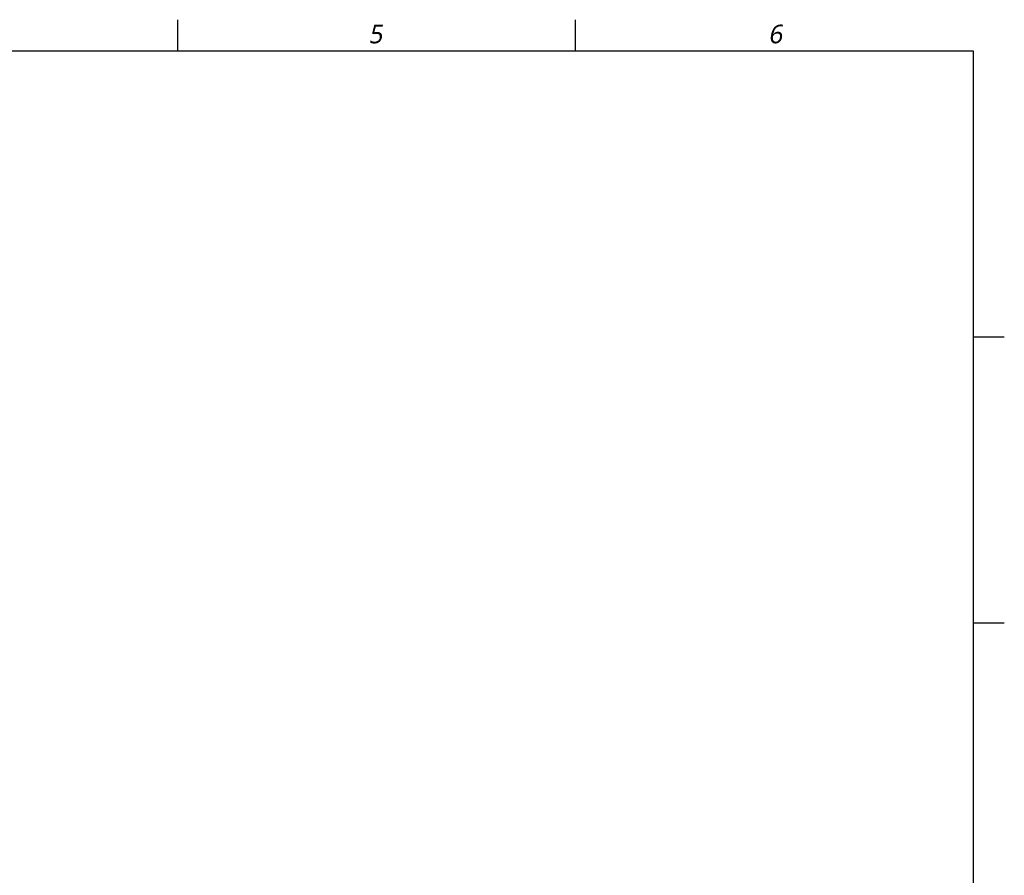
# Model space of a CAD drawing. Header units: millimetres. Extents: x 32 to 6688, y 67 to 4720.
# Tile 29 of 29: x 4099 to 6640, y 2464 to 4672. Entities that reach past the tile are written whole.
import ezdxf

# ---------------------------------------------------------------- set-up
doc = ezdxf.new("R2010")
doc.units = ezdxf.units.MM
doc.styles.add('TEXTSTYLE_2', font='malgun.ttf')

msp = doc.modelspace()

# ---------------------------------------------------------------- linework, layer by layer
at = {"color": 134}
for p, q in [((4506.667, 4592), (4506.667, 4672)), ((5533.333, 4592), (5533.333, 4672)), ((6640, 3853.333), (6560, 3853.333)), ((6640, 3114.667), (6560, 3114.667))]:
    msp.add_line(p, q, dxfattribs=at)
at = {"color": 7}
for p, q in [((400, 4592), (6560, 4592)), ((6560, 4592), (6560, 160))]:
    msp.add_line(p, q, dxfattribs=at)

# ---------------------------------------------------------------- texts
at = {"color": 134, "char_height": 48, "width": 55.2, "attachment_point": 1, "line_spacing_factor": 0.9, "style": 'TEXTSTYLE_2'}
for s, insert in [('\\Q10.0;5', (4998.751, 4659.055)), ('\\Q10.0;6', (6030.751, 4659.055))]:
    msp.add_mtext(s, dxfattribs=dict(at, insert=insert))

doc.saveas('drawing.dxf')
